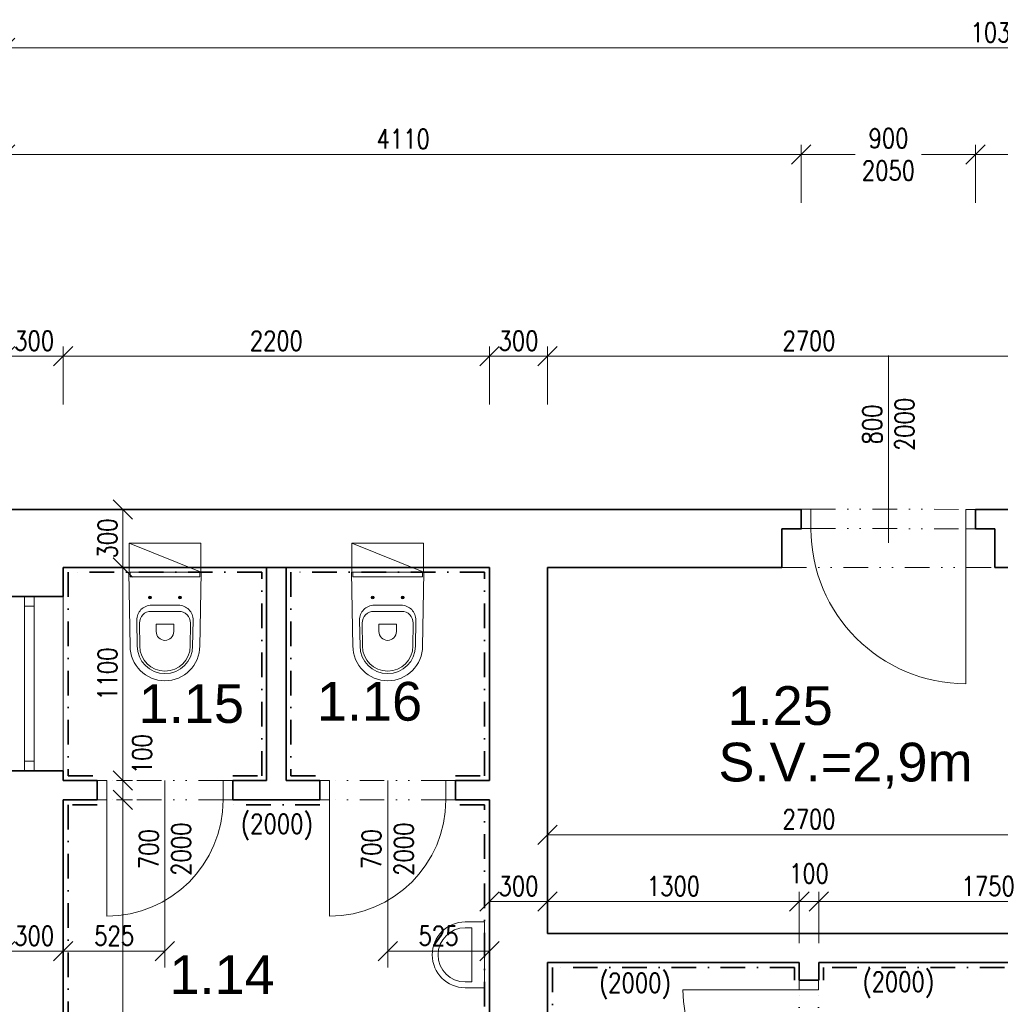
# Model space of a CAD drawing. Header units: millimetres. Extents: x -485339 to 286898, y -1189934 to 1602269.
# Tile 110 of 230: x 71820 to 76883, y -1094991 to -1089907. Entities that reach past the tile are written whole.
import ezdxf

# ---------------------------------------------------------------- set-up
doc = ezdxf.new("R2010")
doc.units = ezdxf.units.MM
doc.header["$LTSCALE"] = 10
doc.linetypes.add('DASHDOT', pattern=[25.4, 12.7, -6.35, 0, -6.35])
doc.linetypes.add('DĚLICÍ2', pattern=[15.875, 6.35, -3.175, 0, -3.175, 0, -3.175])
doc.layers.get('Defpoints').update_dxf_attribs({"lineweight": 0})
for name, color, linetype, lineweight in [('N_dveře', 10, 'Continuous', 18), ('N_ker.dlažba', 10, 'DASHDOT', 35), ('N_popis', 10, 'Continuous', 18), ('N_popis_otvory', 10, 'Continuous', 18), ('St__otvory_dveře', 40, 'Continuous', 18), ('St_kóty', 132, 'Continuous', 18), ('St_otvory_okna', 40, 'Continuous', 18), ('St_plocha_místnosti', 250, 'Continuous', 18), ('St_popis_otvory', 40, 'Continuous', 18), ('St_zařizovací předměty', 252, 'Continuous', 18), ('St_čáry_nad', 250, 'DĚLICÍ2', 18), ('St_čáry_obrys', 5, 'Continuous', 35), ('St_čáry_plné', 250, 'Continuous', 18)]:
    doc.layers.add(name, color=color, linetype=linetype, lineweight=lineweight)
doc.styles.add('Andy', font='arial.ttf')
doc.styles.get("Standard").update_dxf_attribs({"font": 'simplex.shx', "width": 0.8})
doc.dimstyles.new('stavebníM50 vnitřní', dxfattribs={"dimtxt": 100, "dimasz": 100, "dimexe": 50, "dimexo": 100, "dimgap": 30, "dimtad": 1, "dimdec": 0, "dimtxsty": 'Standard', "dimblk": 'OBLIQUE', "dimcen": 2.5, "dimclrd": 256, "dimclre": 256, "dimclrt": 256, "dimadec": 0, "dimazin": 0, "dimtfac": 1, "dimtdec": 0, "dimtmove": 2, "dimatfit": 2, "dimldrblk": 'OBLIQUE', "dimfxl": 250, "dimfxlon": 1, "dimlwd": -1, "dimlwe": -1, "dimarcsym": 0})

# ---------------------------------------------------------------- blocks, each defined once
blk = doc.blocks.new('A$C013A1A01')
at = {"layer": 'St_zařizovací předměty', "color": 0}
for p, q in [((0, 560), (6.8, 176.7)), ((373.6, 560), (0, 560)), ((6.5, 560.1), (6.9, 537)), ((367.1, 560.1), (366.7, 537)), ((373.6, 560), (366.8, 176.7)), ((366.7, 537), (6.9, 537)), ((101.8, 430), (116.8, 430)), ((109.3, 437.5), (109.3, 422.5)), ((271.8, 430), (256.8, 430)), ((264.3, 437.5), (264.3, 422.5)), ((186.8, 358.5), (115.3, 358.5)), ((186.8, 390), (117.3, 390)), ((186.8, 390), (256.3, 390)), ((186.8, 358.5), (258.3, 358.5)), ((41.4, 312.6), (43.8, 177.4)), ((332.3, 312.6), (329.8, 177.4)), ((55.3, 298), (56.4, 177.6)), ((141.4, 291.1), (141.4, 254.2)), ((186.8, 292.1), (142.4, 292.1)), ((186.8, 292.1), (231.2, 292.1)), ((232.2, 291.1), (232.2, 254.2)), ((318.3, 298), (317.2, 177.6))]:
    blk.add_line(p, q, dxfattribs=at)
blk.add_lwpolyline([(1.8, 560), (371.8, 560), (371.8, 710), (1.8, 710)], close=True, dxfattribs=at)
blk.add_lwpolyline([(1.8, 710), (373.6, 560)], dxfattribs=at)
for centre in [(109.3, 430), (264.3, 430)]:
    blk.add_circle(centre, 7.5, dxfattribs=at)
for centre, radius, start, end in [((117.3, 314), 76, 90, 181.0487), ((115.3, 298.5), 60, 90, 180.5216), ((256.3, 314), 76, 358.9513, 90), ((258.3, 298.5), 60, 359.4784, 90), ((142.4, 291.1), 1, 90, 180), ((186.8, 254.2), 45.4, 180, 270), ((186.8, 254.2), 45.4, 270, 0), ((231.2, 291.1), 1, 0, 90), ((186.8, 180), 180, 180, 270), ((186.8, 180), 143, 180, 270), ((186.8, 180), 130.4, 180, 270), ((186.8, 180), 143, 270, 0), ((186.8, 180), 130.4, 270, 0), ((186.8, 180), 180, 270, 0)]:
    blk.add_arc(centre, radius, start, end, dxfattribs=at)
blk = doc.blocks.new('G$CC4854C91')
at = {"layer": 'St_zařizovací předměty', "color": 0, "ltscale": 2}
for points in [[(-170, 100), (-170, 0), (170, 0), (170, 100)], [(-140, 100), (-140, 66.3), (140, 66.3), (140, 100)]]:
    blk.add_lwpolyline(points, dxfattribs=at)
for radius in [170, 140]:
    blk.add_arc((0, 100), radius, 0, 180, dxfattribs=at)
blk = doc.blocks.new('G$C541DE37C')
at = {"layer": 'St_otvory_okna', "ltscale": 2}
for points in [[(0, -900), (0, 0), (-50, 0), (-50, -900)], [(0, 0), (0, -50), (-50, -50), (-50, 0)], [(0, -900), (0, -850), (-50, -850), (-50, -900)]]:
    blk.add_lwpolyline(points, close=True, dxfattribs=at)
blk = doc.blocks.new('G$C3969F823')
at = {"layer": 'St__otvory_dveře', "ltscale": 2}
for points in [[(-100, -50), (-100, 0), (0, 0), (0, -50)], [(-100.8, -700), (-100.8, -650), (-0.8, -650), (-0.8, -700)]]:
    blk.add_lwpolyline(points, close=True, dxfattribs=at)
at = {"layer": 'St__otvory_dveře', "linetype": 'DĚLICÍ2', "ltscale": 2}
for points in [[(-100, -50), (-100.8, -650)], [(0, -50), (-0.8, -650)]]:
    blk.add_lwpolyline(points, dxfattribs=at)
at = {"layer": 'St__otvory_dveře', "color": 0, "ltscale": 2}
blk.add_lwpolyline([(-100.8, -650), (-700.8, -650)], dxfattribs=at)
blk.add_arc((-100.8, -650), 600, 90, 180, dxfattribs=at)
blk = doc.blocks.new('G$CC1796412')
at = {"layer": 'St__otvory_dveře', "color": 0, "ltscale": 2}
blk.add_lwpolyline([(850, 0.8), (850, 800.8)], dxfattribs=at)
at = {"layer": 'St__otvory_dveře', "ltscale": 2}
for points in [[(50, 0), (0, 0), (0, -100), (50, -100)], [(900, 0.8), (850, 0.8), (850, -99.2), (900, -99.2)]]:
    blk.add_lwpolyline(points, close=True, dxfattribs=at)
at = {"layer": 'St__otvory_dveře', "linetype": 'DĚLICÍ2', "ltscale": 2}
for points in [[(50, 0), (850, 0.8)], [(50, -100), (850, -99.2)]]:
    blk.add_lwpolyline(points, dxfattribs=at)
at = {"layer": 'St__otvory_dveře', "color": 0, "ltscale": 2}
blk.add_arc((850, 0.8), 800, 90, 180, dxfattribs=at)
blk = doc.blocks.new('_OBLIQUE')
at = {"color": 0, "linetype": 'ByBlock'}
blk.add_line((-0.5, -0.5), (0.5, 0.5), dxfattribs=at)
blk = doc.blocks.new('*D6017')
at = {"layer": 'Defpoints', "color": 0}
for p in [(82055.3, -1090053.1), (71745.3, -1092273.8), (82055.3, -1092273.8)]:
    blk.add_point(p, dxfattribs=at)
at = {"layer": 'St_kóty'}
for p, q in [((71745.3, -1090303.1), (71745.3, -1090003.1)), ((82055.3, -1090303.1), (82055.3, -1090003.1)), ((71745.3, -1090053.1), (82055.3, -1090053.1))]:
    blk.add_line(p, q, dxfattribs=at)
at = {"layer": 'St_kóty', "linetype": 'ByBlock', "xscale": 100, "yscale": 100, "zscale": 100, "rotation": 180}
blk.add_blockref('_OBLIQUE', (71745.3, -1090053.1), dxfattribs=at)
at = {"layer": 'St_kóty', "linetype": 'ByBlock', "xscale": 100, "yscale": 100, "zscale": 100}
blk.add_blockref('_OBLIQUE', (82055.3, -1090053.1), dxfattribs=at)
at = {"layer": 'St_kóty', "insert": (76900.3, -1089973.1), "char_height": 100, "attachment_point": 5}
blk.add_mtext('10310', dxfattribs=at)
blk = doc.blocks.new('*D6039')
at = {"layer": 'Defpoints', "color": 0}
for p in [(75855.3, -1090603.1), (71745.3, -1093286.3), (75855.3, -1093286.3)]:
    blk.add_point(p, dxfattribs=at)
at = {"layer": 'St_kóty'}
for p, q in [((71745.3, -1090853.1), (71745.3, -1090553.1)), ((71745.3, -1090603.1), (75855.3, -1090603.1)), ((75855.3, -1090853.1), (75855.3, -1090553.1))]:
    blk.add_line(p, q, dxfattribs=at)
at = {"layer": 'St_kóty', "linetype": 'ByBlock', "xscale": 100, "yscale": 100, "zscale": 100, "rotation": 180}
blk.add_blockref('_OBLIQUE', (71745.3, -1090603.1), dxfattribs=at)
at = {"layer": 'St_kóty', "linetype": 'ByBlock', "xscale": 100, "yscale": 100, "zscale": 100}
blk.add_blockref('_OBLIQUE', (75855.3, -1090603.1), dxfattribs=at)
at = {"layer": 'St_kóty', "insert": (73800.3, -1090523.1), "char_height": 100, "attachment_point": 5}
blk.add_mtext('4110', dxfattribs=at)
blk = doc.blocks.new('*D6040')
at = {"layer": 'Defpoints', "color": 0}
for p in [(76755.3, -1090603.1), (75855.3, -1093286.3), (76755.3, -1093286.3)]:
    blk.add_point(p, dxfattribs=at)
at = {"layer": 'St_kóty'}
for p, q in [((75855.3, -1090853.1), (75855.3, -1090553.1)), ((75855.3, -1090603.1), (76134.3, -1090603.1)), ((76755.3, -1090603.1), (76476.2, -1090603.1)), ((76755.3, -1090853.1), (76755.3, -1090553.1))]:
    blk.add_line(p, q, dxfattribs=at)
at = {"layer": 'St_kóty', "linetype": 'ByBlock', "xscale": 100, "yscale": 100, "zscale": 100, "rotation": 180}
blk.add_blockref('_OBLIQUE', (75855.3, -1090603.1), dxfattribs=at)
at = {"layer": 'St_kóty', "linetype": 'ByBlock', "xscale": 100, "yscale": 100, "zscale": 100}
blk.add_blockref('_OBLIQUE', (76755.3, -1090603.1), dxfattribs=at)
at = {"layer": 'St_kóty', "insert": (76305.3, -1090603.1), "char_height": 100, "attachment_point": 5}
blk.add_mtext('900\\P2050', dxfattribs=at)
blk = doc.blocks.new('*D6041')
at = {"layer": 'Defpoints', "color": 0}
for p in [(77345.3, -1090603.1), (76755.3, -1093286.3), (77345.3, -1093286.3)]:
    blk.add_point(p, dxfattribs=at)
at = {"layer": 'St_kóty'}
for p, q in [((76755.3, -1090853.1), (76755.3, -1090553.1)), ((76755.3, -1090603.1), (77345.3, -1090603.1)), ((77345.3, -1090853.1), (77345.3, -1090553.1))]:
    blk.add_line(p, q, dxfattribs=at)
at = {"layer": 'St_kóty', "linetype": 'ByBlock', "xscale": 100, "yscale": 100, "zscale": 100, "rotation": 180}
blk.add_blockref('_OBLIQUE', (76755.3, -1090603.1), dxfattribs=at)
at = {"layer": 'St_kóty', "linetype": 'ByBlock', "xscale": 100, "yscale": 100, "zscale": 100}
blk.add_blockref('_OBLIQUE', (77345.3, -1090603.1), dxfattribs=at)
at = {"layer": 'St_kóty', "insert": (77050.3, -1090523.1), "char_height": 100, "attachment_point": 5}
blk.add_mtext('590', dxfattribs=at)
blk = doc.blocks.new('*D6083')
at = {"layer": 'Defpoints', "color": 0}
for p in [(72220.3, -1093935.4), (72353.4, -1093935.4), (72045.3, -1096635.4)]:
    blk.add_point(p, dxfattribs=at)
at = {"layer": 'St_kóty'}
for p, q in [((72320.3, -1093935.4), (72403.4, -1093935.4)), ((72353.4, -1096635.4), (72353.4, -1093935.4)), ((72145.3, -1096635.4), (72403.4, -1096635.4))]:
    blk.add_line(p, q, dxfattribs=at)
at = {"layer": 'St_kóty', "linetype": 'ByBlock', "xscale": 100, "yscale": 100, "zscale": 100}
for p, rotation in [((72353.4, -1093935.4), 90), ((72353.4, -1096635.4), 270)]:
    blk.add_blockref('_OBLIQUE', p, dxfattribs=dict(at, rotation=rotation))
at = {"layer": 'St_kóty', "insert": (72273.4, -1095285.4), "char_height": 100, "attachment_point": 5, "rotation": 90}
blk.add_mtext('2700', dxfattribs=at)
blk = doc.blocks.new('*D6084')
at = {"layer": 'Defpoints', "color": 0}
for p in [(72220.3, -1093835.4), (72353.4, -1093835.4), (72220.3, -1093935.4)]:
    blk.add_point(p, dxfattribs=at)
at = {"layer": 'St_kóty'}
for p, q in [((72320.3, -1093835.4), (72403.4, -1093835.4)), ((72353.4, -1093935.4), (72353.4, -1093835.4)), ((72320.3, -1093935.4), (72403.4, -1093935.4))]:
    blk.add_line(p, q, dxfattribs=at)
at = {"layer": 'St_kóty', "linetype": 'ByBlock', "xscale": 100, "yscale": 100, "zscale": 100}
for p, rotation in [((72353.4, -1093835.4), 90), ((72353.4, -1093935.4), 270)]:
    blk.add_blockref('_OBLIQUE', p, dxfattribs=dict(at, rotation=rotation))
at = {"layer": 'St_kóty', "insert": (72452, -1093699.2), "char_height": 100, "attachment_point": 5, "rotation": 90}
blk.add_mtext('100', dxfattribs=at)
blk = doc.blocks.new('*D6085')
at = {"layer": 'Defpoints', "color": 0}
for p in [(72045.3, -1092735.4), (72353.4, -1092735.4), (72220.3, -1093835.4)]:
    blk.add_point(p, dxfattribs=at)
at = {"layer": 'St_kóty'}
for p, q in [((72145.3, -1092735.4), (72403.4, -1092735.4)), ((72353.4, -1093835.4), (72353.4, -1092735.4)), ((72320.3, -1093835.4), (72403.4, -1093835.4))]:
    blk.add_line(p, q, dxfattribs=at)
at = {"layer": 'St_kóty', "linetype": 'ByBlock', "xscale": 100, "yscale": 100, "zscale": 100}
for p, rotation in [((72353.4, -1092735.4), 90), ((72353.4, -1093835.4), 270)]:
    blk.add_blockref('_OBLIQUE', p, dxfattribs=dict(at, rotation=rotation))
at = {"layer": 'St_kóty', "insert": (72273.4, -1093285.4), "char_height": 100, "attachment_point": 5, "rotation": 90}
blk.add_mtext('1100', dxfattribs=at)
blk = doc.blocks.new('*D6086')
at = {"layer": 'Defpoints', "color": 0}
for p in [(71745.3, -1092435.4), (72353.4, -1092435.4), (72045.3, -1092735.4)]:
    blk.add_point(p, dxfattribs=at)
at = {"layer": 'St_kóty'}
for p, q in [((72103.4, -1092435.4), (72403.4, -1092435.4)), ((72353.4, -1092735.4), (72353.4, -1092435.4)), ((72145.3, -1092735.4), (72403.4, -1092735.4))]:
    blk.add_line(p, q, dxfattribs=at)
at = {"layer": 'St_kóty', "linetype": 'ByBlock', "xscale": 100, "yscale": 100, "zscale": 100}
for p, rotation in [((72353.4, -1092435.4), 90), ((72353.4, -1092735.4), 270)]:
    blk.add_blockref('_OBLIQUE', p, dxfattribs=dict(at, rotation=rotation))
at = {"layer": 'St_kóty', "insert": (72273.4, -1092585.4), "char_height": 100, "attachment_point": 5, "rotation": 90}
blk.add_mtext('300', dxfattribs=at)
blk = doc.blocks.new('*D6092')
at = {"layer": 'Defpoints', "color": 0}
for p in [(71745.3, -1093785.4), (72045.3, -1093785.4), (72045.3, -1094716.8)]:
    blk.add_point(p, dxfattribs=at)
at = {"layer": 'St_kóty'}
for p, q in [((71745.3, -1094466.8), (71745.3, -1094766.8)), ((72045.3, -1094466.8), (72045.3, -1094766.8)), ((71745.3, -1094716.8), (72045.3, -1094716.8))]:
    blk.add_line(p, q, dxfattribs=at)
at = {"layer": 'St_kóty', "linetype": 'ByBlock', "xscale": 100, "yscale": 100, "zscale": 100, "rotation": 180}
blk.add_blockref('_OBLIQUE', (71745.3, -1094716.8), dxfattribs=at)
at = {"layer": 'St_kóty', "linetype": 'ByBlock', "xscale": 100, "yscale": 100, "zscale": 100}
blk.add_blockref('_OBLIQUE', (72045.3, -1094716.8), dxfattribs=at)
at = {"layer": 'St_kóty', "insert": (71895.3, -1094636.8), "char_height": 100, "attachment_point": 5}
blk.add_mtext('300', dxfattribs=at)
blk = doc.blocks.new('*D6093')
at = {"layer": 'Defpoints', "color": 0}
for p in [(72045.3, -1093785.4), (72570.2, -1093785.4), (72570.2, -1094716.8)]:
    blk.add_point(p, dxfattribs=at)
at = {"layer": 'St_kóty'}
for p, q in [((72045.3, -1094466.8), (72045.3, -1094766.8)), ((72570.2, -1094466.8), (72570.2, -1094766.8)), ((72045.3, -1094716.8), (72570.2, -1094716.8))]:
    blk.add_line(p, q, dxfattribs=at)
at = {"layer": 'St_kóty', "linetype": 'ByBlock', "xscale": 100, "yscale": 100, "zscale": 100, "rotation": 180}
blk.add_blockref('_OBLIQUE', (72045.3, -1094716.8), dxfattribs=at)
at = {"layer": 'St_kóty', "linetype": 'ByBlock', "xscale": 100, "yscale": 100, "zscale": 100}
blk.add_blockref('_OBLIQUE', (72570.2, -1094716.8), dxfattribs=at)
at = {"layer": 'St_kóty', "insert": (72307.7, -1094636.8), "char_height": 100, "attachment_point": 5}
blk.add_mtext('525', dxfattribs=at)
blk = doc.blocks.new('*D6095')
at = {"layer": 'Defpoints', "color": 0}
for p in [(74245.3, -1093935.4), (73720.2, -1094716.8), (74245.3, -1094716.8)]:
    blk.add_point(p, dxfattribs=at)
at = {"layer": 'St_kóty'}
for p, q in [((74245.3, -1094466.8), (74245.3, -1094766.8)), ((73720.2, -1094616.8), (73720.2, -1094666.8)), ((73720.2, -1094716.8), (74245.3, -1094716.8))]:
    blk.add_line(p, q, dxfattribs=at)
at = {"layer": 'St_kóty', "linetype": 'ByBlock', "xscale": 100, "yscale": 100, "zscale": 100, "rotation": 180}
blk.add_blockref('_OBLIQUE', (73720.2, -1094716.8), dxfattribs=at)
at = {"layer": 'St_kóty', "linetype": 'ByBlock', "xscale": 100, "yscale": 100, "zscale": 100}
blk.add_blockref('_OBLIQUE', (74245.3, -1094716.8), dxfattribs=at)
at = {"layer": 'St_kóty', "insert": (73982.7, -1094636.8), "char_height": 100, "attachment_point": 5}
blk.add_mtext('525', dxfattribs=at)
blk = doc.blocks.new('*D6099')
at = {"layer": 'Defpoints', "color": 0}
for p in [(74545.3, -1094460.2), (74545.3, -1094625.4), (74245.3, -1094716.8)]:
    blk.add_point(p, dxfattribs=at)
at = {"layer": 'St_kóty'}
for p, q in [((74245.3, -1094616.8), (74245.3, -1094410.2)), ((74545.3, -1094525.4), (74545.3, -1094410.2)), ((74245.3, -1094460.2), (74545.3, -1094460.2))]:
    blk.add_line(p, q, dxfattribs=at)
at = {"layer": 'St_kóty', "linetype": 'ByBlock', "xscale": 100, "yscale": 100, "zscale": 100, "rotation": 180}
blk.add_blockref('_OBLIQUE', (74245.3, -1094460.2), dxfattribs=at)
at = {"layer": 'St_kóty', "linetype": 'ByBlock', "xscale": 100, "yscale": 100, "zscale": 100}
blk.add_blockref('_OBLIQUE', (74545.3, -1094460.2), dxfattribs=at)
at = {"layer": 'St_kóty', "insert": (74395.3, -1094380.2), "char_height": 100, "attachment_point": 5}
blk.add_mtext('300', dxfattribs=at)
blk = doc.blocks.new('*D6100')
at = {"layer": 'Defpoints', "color": 0}
for p in [(75845.3, -1094460.2), (74545.3, -1094625.4), (75845.3, -1094775.4)]:
    blk.add_point(p, dxfattribs=at)
at = {"layer": 'St_kóty'}
for p, q in [((74545.3, -1094525.4), (74545.3, -1094410.2)), ((75845.3, -1094675.4), (75845.3, -1094410.2)), ((74545.3, -1094460.2), (75845.3, -1094460.2))]:
    blk.add_line(p, q, dxfattribs=at)
at = {"layer": 'St_kóty', "linetype": 'ByBlock', "xscale": 100, "yscale": 100, "zscale": 100, "rotation": 180}
blk.add_blockref('_OBLIQUE', (74545.3, -1094460.2), dxfattribs=at)
at = {"layer": 'St_kóty', "linetype": 'ByBlock', "xscale": 100, "yscale": 100, "zscale": 100}
blk.add_blockref('_OBLIQUE', (75845.3, -1094460.2), dxfattribs=at)
at = {"layer": 'St_kóty', "insert": (75195.3, -1094380.2), "char_height": 100, "attachment_point": 5}
blk.add_mtext('1300', dxfattribs=at)
blk = doc.blocks.new('*D6101')
at = {"layer": 'Defpoints', "color": 0}
for p in [(75945.3, -1094460.2), (75845.3, -1094775.4), (75945.3, -1094775.4)]:
    blk.add_point(p, dxfattribs=at)
at = {"layer": 'St_kóty'}
for p, q in [((75845.3, -1094675.4), (75845.3, -1094410.2)), ((75945.3, -1094675.4), (75945.3, -1094410.2)), ((75845.3, -1094460.2), (75945.3, -1094460.2))]:
    blk.add_line(p, q, dxfattribs=at)
at = {"layer": 'St_kóty', "linetype": 'ByBlock', "xscale": 100, "yscale": 100, "zscale": 100, "rotation": 180}
blk.add_blockref('_OBLIQUE', (75845.3, -1094460.2), dxfattribs=at)
at = {"layer": 'St_kóty', "linetype": 'ByBlock', "xscale": 100, "yscale": 100, "zscale": 100}
blk.add_blockref('_OBLIQUE', (75945.3, -1094460.2), dxfattribs=at)
at = {"layer": 'St_kóty', "insert": (75895.3, -1094315.2), "char_height": 100, "attachment_point": 5}
blk.add_mtext('100', dxfattribs=at)
blk = doc.blocks.new('*D6102')
at = {"layer": 'Defpoints', "color": 0}
for p in [(77695.3, -1094460.2), (77695.3, -1094625.4), (75945.3, -1094775.4)]:
    blk.add_point(p, dxfattribs=at)
at = {"layer": 'St_kóty'}
for p, q in [((75945.3, -1094675.4), (75945.3, -1094410.2)), ((77695.3, -1094525.4), (77695.3, -1094410.2)), ((75945.3, -1094460.2), (77695.3, -1094460.2))]:
    blk.add_line(p, q, dxfattribs=at)
at = {"layer": 'St_kóty', "linetype": 'ByBlock', "xscale": 100, "yscale": 100, "zscale": 100, "rotation": 180}
blk.add_blockref('_OBLIQUE', (75945.3, -1094460.2), dxfattribs=at)
at = {"layer": 'St_kóty', "linetype": 'ByBlock', "xscale": 100, "yscale": 100, "zscale": 100}
blk.add_blockref('_OBLIQUE', (77695.3, -1094460.2), dxfattribs=at)
at = {"layer": 'St_kóty', "insert": (76820.3, -1094380.2), "char_height": 100, "attachment_point": 5}
blk.add_mtext('1750', dxfattribs=at)
blk = doc.blocks.new('*D6111')
at = {"layer": 'Defpoints', "color": 0}
for p in [(74545.3, -1092735.4), (77245.3, -1093835.4), (77245.3, -1094115.3)]:
    blk.add_point(p, dxfattribs=at)
at = {"layer": 'St_kóty'}
for p, q in [((74545.3, -1093865.3), (74545.3, -1094165.3)), ((77245.3, -1093935.4), (77245.3, -1094165.3)), ((74545.3, -1094115.3), (77245.3, -1094115.3))]:
    blk.add_line(p, q, dxfattribs=at)
at = {"layer": 'St_kóty', "linetype": 'ByBlock', "xscale": 100, "yscale": 100, "zscale": 100, "rotation": 180}
blk.add_blockref('_OBLIQUE', (74545.3, -1094115.3), dxfattribs=at)
at = {"layer": 'St_kóty', "linetype": 'ByBlock', "xscale": 100, "yscale": 100, "zscale": 100}
blk.add_blockref('_OBLIQUE', (77245.3, -1094115.3), dxfattribs=at)
at = {"layer": 'St_kóty', "insert": (75895.3, -1094035.3), "char_height": 100, "attachment_point": 5}
blk.add_mtext('2700', dxfattribs=at)
blk = doc.blocks.new('*D6124')
at = {"layer": 'Defpoints', "color": 0}
for p in [(72045.3, -1091644.8), (71745.3, -1092435.4), (72045.3, -1092735.4)]:
    blk.add_point(p, dxfattribs=at)
at = {"layer": 'St_kóty'}
for p, q in [((71745.3, -1091894.8), (71745.3, -1091594.8)), ((72045.3, -1091894.8), (72045.3, -1091594.8)), ((71745.3, -1091644.8), (72045.3, -1091644.8))]:
    blk.add_line(p, q, dxfattribs=at)
at = {"layer": 'St_kóty', "linetype": 'ByBlock', "xscale": 100, "yscale": 100, "zscale": 100, "rotation": 180}
blk.add_blockref('_OBLIQUE', (71745.3, -1091644.8), dxfattribs=at)
at = {"layer": 'St_kóty', "linetype": 'ByBlock', "xscale": 100, "yscale": 100, "zscale": 100}
blk.add_blockref('_OBLIQUE', (72045.3, -1091644.8), dxfattribs=at)
at = {"layer": 'St_kóty', "insert": (71895.3, -1091564.8), "char_height": 100, "attachment_point": 5}
blk.add_mtext('300', dxfattribs=at)
blk = doc.blocks.new('*D6125')
at = {"layer": 'Defpoints', "color": 0}
for p in [(74245.3, -1091644.8), (72045.3, -1092735.4), (74245.3, -1092735.4)]:
    blk.add_point(p, dxfattribs=at)
at = {"layer": 'St_kóty'}
for p, q in [((72045.3, -1091894.8), (72045.3, -1091594.8)), ((74245.3, -1091894.8), (74245.3, -1091594.8)), ((72045.3, -1091644.8), (74245.3, -1091644.8))]:
    blk.add_line(p, q, dxfattribs=at)
at = {"layer": 'St_kóty', "linetype": 'ByBlock', "xscale": 100, "yscale": 100, "zscale": 100, "rotation": 180}
blk.add_blockref('_OBLIQUE', (72045.3, -1091644.8), dxfattribs=at)
at = {"layer": 'St_kóty', "linetype": 'ByBlock', "xscale": 100, "yscale": 100, "zscale": 100}
blk.add_blockref('_OBLIQUE', (74245.3, -1091644.8), dxfattribs=at)
at = {"layer": 'St_kóty', "insert": (73145.3, -1091564.8), "char_height": 100, "attachment_point": 5}
blk.add_mtext('2200', dxfattribs=at)
blk = doc.blocks.new('*D6126')
at = {"layer": 'Defpoints', "color": 0}
for p in [(74545.3, -1091644.8), (74245.3, -1092735.4), (74545.3, -1092735.4)]:
    blk.add_point(p, dxfattribs=at)
at = {"layer": 'St_kóty'}
for p, q in [((74245.3, -1091894.8), (74245.3, -1091594.8)), ((74545.3, -1091894.8), (74545.3, -1091594.8)), ((74245.3, -1091644.8), (74545.3, -1091644.8))]:
    blk.add_line(p, q, dxfattribs=at)
at = {"layer": 'St_kóty', "linetype": 'ByBlock', "xscale": 100, "yscale": 100, "zscale": 100, "rotation": 180}
blk.add_blockref('_OBLIQUE', (74245.3, -1091644.8), dxfattribs=at)
at = {"layer": 'St_kóty', "linetype": 'ByBlock', "xscale": 100, "yscale": 100, "zscale": 100}
blk.add_blockref('_OBLIQUE', (74545.3, -1091644.8), dxfattribs=at)
at = {"layer": 'St_kóty', "insert": (74395.3, -1091564.8), "char_height": 100, "attachment_point": 5}
blk.add_mtext('300', dxfattribs=at)
blk = doc.blocks.new('*D6127')
at = {"layer": 'Defpoints', "color": 0}
for p in [(77245.3, -1091644.8), (74545.3, -1092735.4), (77245.3, -1092735.4)]:
    blk.add_point(p, dxfattribs=at)
at = {"layer": 'St_kóty'}
for p, q in [((74545.3, -1091894.8), (74545.3, -1091594.8)), ((77245.3, -1091894.8), (77245.3, -1091594.8)), ((74545.3, -1091644.8), (77245.3, -1091644.8))]:
    blk.add_line(p, q, dxfattribs=at)
at = {"layer": 'St_kóty', "linetype": 'ByBlock', "xscale": 100, "yscale": 100, "zscale": 100, "rotation": 180}
blk.add_blockref('_OBLIQUE', (74545.3, -1091644.8), dxfattribs=at)
at = {"layer": 'St_kóty', "linetype": 'ByBlock', "xscale": 100, "yscale": 100, "zscale": 100}
blk.add_blockref('_OBLIQUE', (77245.3, -1091644.8), dxfattribs=at)
at = {"layer": 'St_kóty', "insert": (75895.3, -1091564.8), "char_height": 100, "attachment_point": 5}
blk.add_mtext('2700', dxfattribs=at)

msp = doc.modelspace()

# ---------------------------------------------------------------- linework, layer by layer
at = {"layer": 'N_ker.dlažba'}
for points in [[(72920.3, -1093810.4), (73070.3, -1093810.4), (73070.3, -1092760.4), (72070.3, -1092760.4), (72070.3, -1093810.4), (72220.3, -1093810.4)], [(74070.3, -1093810.4), (74220.3, -1093810.4), (74220.3, -1092760.4), (73220.3, -1092760.4), (73220.3, -1093810.4), (73370.3, -1093810.4)], [(72220.3, -1093960.4), (72070.3, -1093960.4), (72070.3, -1096610.4), (72470.3, -1096610.4)], [(73370.3, -1093960.4), (72920.3, -1093960.4)], [(74220.3, -1095510.4), (74220.3, -1093960.4), (74070.3, -1093960.4)], [(75820.3, -1094865.4), (75820.3, -1094800.4), (74570.3, -1094800.4), (74570.3, -1095630.4), (75820.3, -1095630.4), (75820.3, -1095565.4)], [(77920.3, -1095735.4), (77920.3, -1094800.4), (75970.3, -1094800.4), (75970.3, -1094865.4)]]:
    msp.add_lwpolyline(points, dxfattribs=at)
at = {"layer": 'N_popis_otvory'}
for points in [[(72570.2, -1094801.2), (72570.2, -1093835)], [(73720.2, -1094801.2), (73720.2, -1093835)]]:
    msp.add_lwpolyline(points, dxfattribs=at)
at = {"layer": 'St_popis_otvory'}
msp.add_lwpolyline([(76305.3, -1092608), (76305.3, -1091641.8)], dxfattribs=at)
at = {"layer": 'St_čáry_nad', "ltscale": 2}
msp.add_lwpolyline([(75755.3, -1092735.4), (76855.3, -1092735.4)], dxfattribs=at)
at = {"layer": 'St_čáry_obrys', "ltscale": 2}
for points in [[(75855.3, -1092435.4), (71745.3, -1092435.4)], [(75855.3, -1092537), (75855.3, -1092435.4)], [(77345.3, -1092435.4), (76755.3, -1092435.4)], [(76755.3, -1092535.4), (76755.3, -1092435.4)], [(76755.3, -1092535.4), (76755.3, -1092437)], [(75755.3, -1092535.4), (75855.3, -1092535.4)], [(75755.3, -1092535.4), (75755.3, -1092735.4)], [(76855.3, -1092535.4), (76755.3, -1092535.4)], [(76855.3, -1092535.4), (76855.3, -1092735.4)], [(72045.3, -1092885.4), (72045.3, -1092735.4)], [(73095.3, -1092735.4), (72045.3, -1092735.4)], [(74245.3, -1092735.4), (72045.3, -1092735.4)], [(73095.3, -1093835.4), (73095.3, -1092735.4)], [(74245.3, -1092735.4), (73195.3, -1092735.4)], [(73195.3, -1093835.4), (73195.3, -1092735.4)], [(74245.3, -1093835.4), (74245.3, -1092735.4)], [(74545.3, -1094625.4), (74545.3, -1092735.4)], [(75755.3, -1092735.4), (74545.3, -1092735.4)], [(77245.3, -1092735.4), (76855.3, -1092735.4)], [(71745.3, -1092885.4), (72045.3, -1092885.4)], [(71745.3, -1093785.4), (72045.3, -1093785.4)], [(72045.3, -1093835.4), (72045.3, -1093785.4)], [(72220.3, -1093835.4), (72045.3, -1093835.4)], [(72220.3, -1093835.4), (72220.3, -1093935.4)], [(73095.3, -1093835.4), (72920.3, -1093835.4)], [(72920.3, -1093835.4), (72920.3, -1093935.4)], [(73370.3, -1093835.4), (73195.3, -1093835.4)], [(73370.3, -1093835.4), (73370.3, -1093935.4)], [(74245.3, -1093835.4), (74070.3, -1093835.4)], [(74070.3, -1093835.4), (74070.3, -1093935.4)], [(72045.3, -1095235.4), (72045.3, -1093935.4)], [(72220.3, -1093935.4), (72045.3, -1093935.4)], [(73370.3, -1093935.4), (72920.3, -1093935.4)], [(74245.3, -1093935.4), (74070.3, -1093935.4)], [(74245.3, -1095535.4), (74245.3, -1093935.4)], [(77695.3, -1094625.4), (74545.3, -1094625.4)], [(74545.3, -1095655.4), (74545.3, -1094775.4)], [(75845.3, -1094775.4), (74545.3, -1094775.4)], [(75845.3, -1094865.4), (75845.3, -1094775.4)], [(75945.3, -1094865.4), (75945.3, -1094775.4)], [(77945.3, -1094775.4), (75945.3, -1094775.4)]]:
    msp.add_lwpolyline(points, dxfattribs=at)
at = {"layer": 'St_čáry_obrys'}
msp.add_lwpolyline([(75845.3, -1094865.4), (75945.3, -1094865.4)], dxfattribs=at)
at = {"layer": 'St_čáry_plné'}
msp.add_lwpolyline([(72045.3, -1092885.4), (72045.3, -1093785.4)], dxfattribs=at)

# ---------------------------------------------------------------- block references
at = {"layer": 'N_dveře', "xscale": -1, "rotation": 270}
for p in [(72920.2, -1093834.6), (74070.2, -1093834.6)]:
    msp.add_blockref('G$C3969F823', p, dxfattribs=at)
at = {"layer": 'N_dveře', "ltscale": 2, "xscale": -1, "rotation": 180}
msp.add_blockref('G$C3969F823', (75945.3, -1095565.4), dxfattribs=at)
at = {"layer": 'St__otvory_dveře', "ltscale": 2, "xscale": -1, "rotation": 180}
msp.add_blockref('G$CC1796412', (75855.3, -1092534.6), dxfattribs=at)
at = {"layer": 'St_otvory_okna'}
msp.add_blockref('G$C541DE37C', (71895.3, -1092885.4), dxfattribs=at)
at = {"layer": 'St_zařizovací předměty', "ltscale": 0.5}
for p in [(72383.4, -1093320.4), (73533.4, -1093320.4)]:
    msp.add_blockref('A$C013A1A01', p, dxfattribs=at)
at = {"layer": 'St_zařizovací předměty', "rotation": 89.99999999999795}
msp.add_blockref('G$CC4854C91', (74220.3, -1094735.4), dxfattribs=at)

# ---------------------------------------------------------------- texts
at = {"layer": 'N_popis', "width": 0.8}
for p in [(72962.7, -1094108.9), (74811.3, -1094929.7), (76170.9, -1094923.8)]:
    msp.add_text('(2000)', height=100, dxfattribs=at).set_placement(p)
at = {"layer": 'N_popis_otvory', "char_height": 100, "width": 1342.526, "attachment_point": 5, "rotation": 90}
for insert in [(72570.2, -1094190), (73720.2, -1094190)]:
    msp.add_mtext('700\\P2000', dxfattribs=dict(at, insert=insert))
at = {"layer": 'St_plocha_místnosti', "ltscale": 2, "style": 'Andy'}
for s, p in [('1.15', (72434.6, -1093537.9)), ('1.16', (73354.4, -1093526.4)), ('1.25', (75474.5, -1093548.3)), ('S.V.=2,9m', (75427.5, -1093840.1)), ('1.14', (72593.2, -1094937.2))]:
    msp.add_text(s, height=200, dxfattribs=at).set_placement(p)
at = {"layer": 'St_popis_otvory', "insert": (76305.3, -1091996.8), "char_height": 100, "width": 1342.526, "attachment_point": 5, "rotation": 90}
msp.add_mtext('800\\P2000', dxfattribs=at)

# ---------------------------------------------------------------- dimensions: what is measured, and where the dimension line sits
at = {"layer": 'St_kóty'}
for base, p1, p2, picture, middle in [((82055.3, -1090053.1), (71745.3, -1092273.8), (82055.3, -1092273.8), '*D6017', (76900.3, -1089973.1)), ((75855.3, -1090603.1), (71745.3, -1093286.3), (75855.3, -1093286.3), '*D6039', (73800.3, -1090523.1)), ((77345.3, -1090603.1), (76755.3, -1093286.3), (77345.3, -1093286.3), '*D6041', (77050.3, -1090523.1)), ((72045.3, -1091644.8), (71745.3, -1092435.4), (72045.3, -1092735.4), '*D6124', (71895.3, -1091564.8)), ((74245.3, -1091644.8), (72045.3, -1092735.4), (74245.3, -1092735.4), '*D6125', (73145.3, -1091564.8)), ((74545.3, -1091644.8), (74245.3, -1092735.4), (74545.3, -1092735.4), '*D6126', (74395.3, -1091564.8)), ((77245.3, -1091644.8), (74545.3, -1092735.4), (77245.3, -1092735.4), '*D6127', (75895.3, -1091564.8)), ((77245.3, -1094115.3), (74545.3, -1092735.4), (77245.3, -1093835.4), '*D6111', (75895.3, -1094035.3)), ((72045.3, -1094716.8), (71745.3, -1093785.4), (72045.3, -1093785.4), '*D6092', (71895.3, -1094636.8)), ((72570.2, -1094716.8), (72045.3, -1093785.4), (72570.2, -1093785.4), '*D6093', (72307.7, -1094636.8)), ((74245.3, -1094716.8), (73720.2, -1094716.8), (74245.3, -1093935.4), '*D6095', (73982.7, -1094636.8)), ((75945.3, -1094460.2), (75845.3, -1094775.4), (75945.3, -1094775.4), '*D6101', (75895.3, -1094315.2)), ((74545.3, -1094460.2), (74245.3, -1094716.8), (74545.3, -1094625.4), '*D6099', (74395.3, -1094380.2)), ((75845.3, -1094460.2), (74545.3, -1094625.4), (75845.3, -1094775.4), '*D6100', (75195.3, -1094380.2)), ((77695.3, -1094460.2), (75945.3, -1094775.4), (77695.3, -1094625.4), '*D6102', (76820.3, -1094380.2))]:
    dim = msp.add_linear_dim(base=base, p1=p1, p2=p2, dimstyle='stavebníM50 vnitřní', dxfattribs=at)
    dim.commit()
    dim.dimension.update_dxf_attribs({"geometry": picture, "text_midpoint": middle})
dim = msp.add_linear_dim(base=(76755.3, -1090603.1), p1=(75855.3, -1093286.3), p2=(76755.3, -1093286.3), text='<>\\P2050', dimstyle='stavebníM50 vnitřní', dxfattribs=at)
dim.commit()
dim.dimension.update_dxf_attribs({"geometry": '*D6040', "text_midpoint": (76305.3, -1090603.1), "dimtype": 160})
for base, p1, p2, picture, middle in [((72353.4, -1092435.4), (72045.3, -1092735.4), (71745.3, -1092435.4), '*D6086', (72273.4, -1092585.4)), ((72353.4, -1092735.4), (72220.3, -1093835.4), (72045.3, -1092735.4), '*D6085', (72273.4, -1093285.4)), ((72353.4, -1093935.4), (72045.3, -1096635.4), (72220.3, -1093935.4), '*D6083', (72273.4, -1095285.4))]:
    dim = msp.add_linear_dim(base=base, p1=p1, p2=p2, angle=90, dimstyle='stavebníM50 vnitřní', dxfattribs=at)
    dim.commit()
    dim.dimension.update_dxf_attribs({"geometry": picture, "text_midpoint": middle})
dim = msp.add_linear_dim(base=(72353.4, -1093835.4), p1=(72220.3, -1093935.4), p2=(72220.3, -1093835.4), angle=90, dimstyle='stavebníM50 vnitřní', dxfattribs=at)
dim.commit()
dim.dimension.update_dxf_attribs({"geometry": '*D6084', "text_midpoint": (72452, -1093699.2), "dimtype": 160})

doc.saveas('drawing.dxf')
